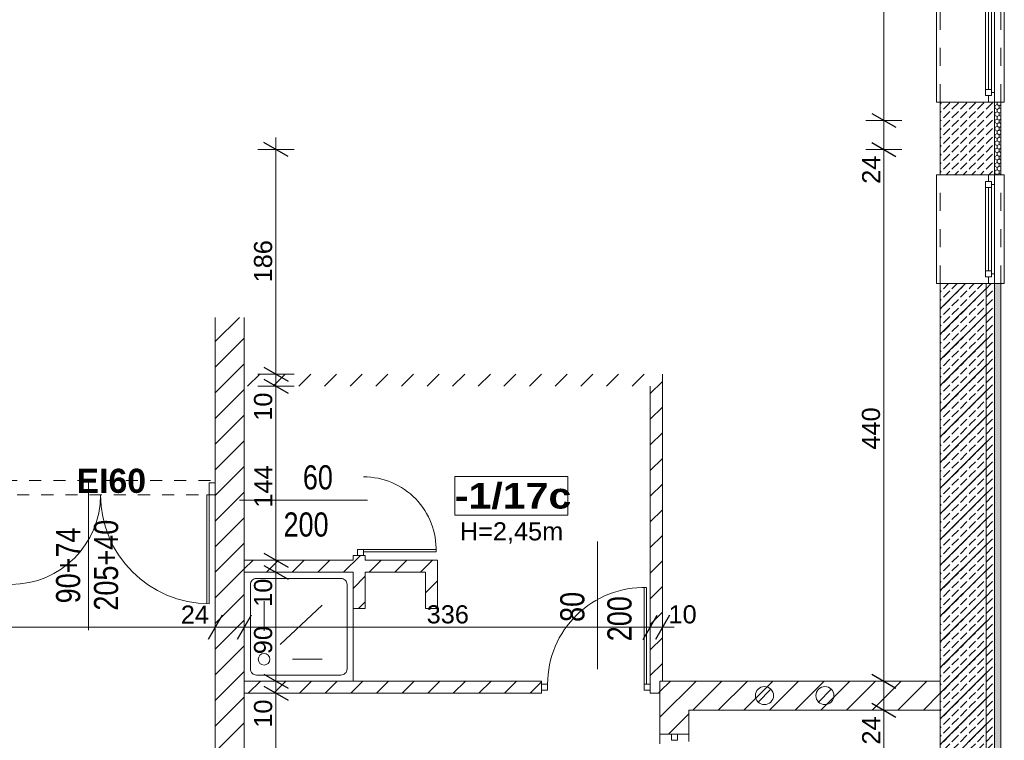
# Model space of a CAD drawing. Header units: centimetres. Extents: x 18292 to 3593338517, y 11794 to 62103.
# Tile 127 of 147: x 1796685904 to 1796686719, y 56979 to 57576. Entities that reach past the tile are written whole.
import ezdxf

# ---------------------------------------------------------------- set-up
doc = ezdxf.new("R2010")
doc.units = ezdxf.units.CM
doc.header["$MEASUREMENT"] = 0
doc.linetypes.add('1 LINIA PRZERYWANA', pattern=[30, 15, -15])
doc.linetypes.add('Dashed-002', pattern=[20, 10, -10])
for name, color, linetype in [('410-Fundamenty', 7, 'Continuous'), ('500-opisy p.poż', 7, 'Continuous'), ('MF-NR', 7, 'Continuous'), ('MF_AREA_BLOCK', 7, 'Continuous'), ('MF_KRESKOWANIE', 7, 'Continuous'), ('MF_NR', 7, 'Continuous'), ('MF_OKNA', 7, 'Continuous'), ('MF_OPISY', 7, 'Continuous'), ('MF_przerywana', 7, 'Continuous'), ('MF_SCIANY_DZIAL', 7, 'Continuous'), ('MF_SCIANY_KONSTR', 7, 'Continuous'), ('MF_urządzenia Sanitarne', 7, 'Continuous'), ('MF_WIDOK', 7, 'Continuous'), ('MF_WYM_DUŻE', 7, 'Continuous')]:
    doc.layers.add(name, color=color, linetype=linetype)
doc.styles.add('GENERATED_STYLE_2', font='txt')
doc.styles.add('GENERATED_STYLE_5', font='txt')
doc.styles.add('GENERATED_STYLE_6', font='txt')
doc.dimstyles.new('GENERATED_STYLE__5', dxfattribs={"dimtxt": 15, "dimasz": 15.2, "dimexe": 0.18, "dimexo": 0.0625, "dimgap": 0.09, "dimtad": 1, "dimdec": 0, "dimzin": 0, "dimdsep": 46, "dimtxsty": 'GENERATED_STYLE_2', "dimblk": 'ARROWHEAD_2', "dimblk1": 'ARROWHEAD_2', "dimblk2": 'ARROWHEAD_2', "dimcen": 0.09, "dimse1": 1, "dimse2": 1, "dimclrd": 7, "dimclre": 7, "dimclrt": 7, "dimadec": 0, "dimazin": 0, "dimtfac": 1, "dimtdec": 4, "dimtmove": 0, "dimatfit": 3, "dimfxl": 0, "dimtolj": 1, "dimtzin": 0, "dimarcsym": 0})
doc.dimstyles.new('GENERATED_STYLE__7', dxfattribs={"dimtxt": 15, "dimasz": 15.2, "dimexe": 0.18, "dimexo": 0.0625, "dimgap": 0.09, "dimtad": 1, "dimtih": 1, "dimtoh": 1, "dimdec": 0, "dimzin": 0, "dimdsep": 46, "dimtxsty": 'GENERATED_STYLE_2', "dimblk": 'ARROWHEAD_2', "dimblk1": 'ARROWHEAD_2', "dimblk2": 'ARROWHEAD_2', "dimcen": 0.09, "dimse1": 1, "dimse2": 1, "dimclrd": 7, "dimclre": 7, "dimclrt": 7, "dimadec": 0, "dimazin": 0, "dimtfac": 1, "dimtdec": 4, "dimtmove": 0, "dimatfit": 3, "dimfxl": 0, "dimtolj": 1, "dimtzin": 0, "dimarcsym": 0})
doc.dimstyles.new('GENERATED_STYLE__8', dxfattribs={"dimtxt": 15, "dimasz": 15.2, "dimexe": 0.18, "dimexo": 0.0625, "dimgap": 0.09, "dimtad": 1, "dimtih": 1, "dimtoh": 1, "dimdec": 0, "dimzin": 0, "dimdsep": 46, "dimtxsty": 'GENERATED_STYLE_2', "dimblk": 'ARROWHEAD_2', "dimblk1": 'ARROWHEAD_2', "dimblk2": 'ARROWHEAD_2', "dimcen": 0.09, "dimse1": 1, "dimse2": 1, "dimclrd": 7, "dimclre": 7, "dimclrt": 7, "dimadec": 0, "dimazin": 0, "dimtfac": 1, "dimtdec": 4, "dimtmove": 2, "dimatfit": 3, "dimfxl": 0, "dimtolj": 1, "dimtzin": 0, "dimarcsym": 0})
pattern_1 = [(45, (1801523908.342, 3898003.605), (-10.606601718, 10.606601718), [])]
pattern_2 = [(90, (1801523908.3422, 3898003.6053), (-3.4641016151, 0), [2, -4]), (90, (1801523906.6102, 3898006.6053), (-3.4641016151, 0), [2, -4]), (150, (1801523908.3422, 3898005.6053), (1.7320508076, 3), [2, -4]), (150, (1801523904.878, 3898005.6053), (1.7320508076, 3), [2, -4]), (210, (1801523908.3422, 3898003.6053), (-1.7320508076, 3), [2, -4]), (210, (1801523904.878, 3898003.6053), (-1.7320508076, 3), [2, -4])]
pattern_3 = [(45, (1801523908.342, 3898003.605), (-7.071067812, 7.071067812), [7.5, -2.5]), (45, (1801523908.342, 3898010.676), (-7.071067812, 7.071067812), [7.5, -2.5])]

# ---------------------------------------------------------------- blocks, each defined once
blk = doc.blocks.new('*D642', base_point=(1801523908.34, 3898003.61))
at = {"layer": 'MF_WYM_DUŻE', "color": 7, "linetype": 'Continuous', "lineweight": 13}
for p, q in [((1796686634.38, 57004.49), (1796686604.38, 57004.49)), ((1796686619.38, 56734.49), (1796686619.38, 57004.49)), ((1796686634.38, 56734.49), (1796686604.38, 56734.49)), ((1796686619.38, 56724.71), (1796686619.38, 56734.49))]:
    blk.add_line(p, q, dxfattribs=at)
at = {"layer": 'MF_WYM_DUŻE', "color": 7, "linetype": 'Continuous', "lineweight": 25}
for p, q in [((1796686609.38, 57010.27), (1796686629.38, 56998.72)), ((1796686609.38, 56740.27), (1796686629.38, 56728.72))]:
    blk.add_line(p, q, dxfattribs=at)
at = {"layer": 'MF_WYM_DUŻE', "color": 7, "lineweight": 13, "char_height": 15, "attachment_point": 7, "rotation": 90, "style": 'GENERATED_STYLE_2'}
for s, insert in [('\\A1;{\\pql;\\fArial|b0|i0|c238|p38;24}', (1796686616.38, 56975.95)), ('\\A1;{\\pql;\\fArial|b0|i0|c238|p38;270}', (1796686616.38, 56841.04))]:
    blk.add_mtext(s, dxfattribs=dict(at, insert=insert))
blk = doc.blocks.new('ARROWHEAD_2')
at = {"color": 0, "linetype": 'Continuous', "lineweight": 0}
for p, q in [((-0.378, -0.655), (0.378, 0.655)), ((0, 0), (-1, 0))]:
    blk.add_line(p, q, dxfattribs=at)
blk = doc.blocks.new('*D643', base_point=(1801523908.34, 3898003.61))
at = {"layer": 'MF_WYM_DUŻE', "color": 7, "linetype": 'Continuous', "lineweight": 13}
for p, q in [((1796686634.38, 57028.49), (1796686604.38, 57028.49)), ((1796686619.38, 57004.49), (1796686619.38, 57028.49)), ((1796686634.38, 57004.49), (1796686604.38, 57004.49))]:
    blk.add_line(p, q, dxfattribs=at)
at = {"layer": 'MF_WYM_DUŻE', "color": 7, "linetype": 'Continuous', "lineweight": 25}
for p, q in [((1796686609.38, 57034.27), (1796686629.38, 57022.72)), ((1796686609.38, 57010.27), (1796686629.38, 56998.72))]:
    blk.add_line(p, q, dxfattribs=at)
blk = doc.blocks.new('*D644', base_point=(1801523908.34, 3898003.61))
at = {"layer": 'MF_WYM_DUŻE', "color": 7, "linetype": 'Continuous', "lineweight": 13}
for p, q in [((1796686634.38, 57468.49), (1796686604.38, 57468.49)), ((1796686619.38, 57028.49), (1796686619.38, 57468.49)), ((1796686634.38, 57028.49), (1796686604.38, 57028.49))]:
    blk.add_line(p, q, dxfattribs=at)
at = {"layer": 'MF_WYM_DUŻE', "color": 7, "linetype": 'Continuous', "lineweight": 25}
for p, q in [((1796686609.38, 57474.27), (1796686629.38, 57462.72)), ((1796686609.38, 57034.27), (1796686629.38, 57022.72))]:
    blk.add_line(p, q, dxfattribs=at)
at = {"layer": 'MF_WYM_DUŻE', "color": 7, "lineweight": 13, "char_height": 15, "attachment_point": 7, "rotation": 90, "style": 'GENERATED_STYLE_2'}
for s, insert in [('\\A1;{\\pql;\\fArial|b0|i0|c238|p38;24}', (1796686616.38, 57439.95)), ('\\A1;{\\pql;\\fArial|b0|i0|c238|p38;440}', (1796686616.38, 57220.04))]:
    blk.add_mtext(s, dxfattribs=dict(at, insert=insert))
blk = doc.blocks.new('*D645', base_point=(1801523908.34, 3898003.61))
at = {"layer": 'MF_WYM_DUŻE', "color": 7, "linetype": 'Continuous', "lineweight": 13}
for p, q in [((1796686634.38, 57492.49), (1796686604.38, 57492.49)), ((1796686619.38, 57468.49), (1796686619.38, 57492.49)), ((1796686634.38, 57468.49), (1796686604.38, 57468.49))]:
    blk.add_line(p, q, dxfattribs=at)
at = {"layer": 'MF_WYM_DUŻE', "color": 7, "linetype": 'Continuous', "lineweight": 25}
for p, q in [((1796686609.38, 57498.27), (1796686629.38, 57486.72)), ((1796686609.38, 57474.27), (1796686629.38, 57462.72))]:
    blk.add_line(p, q, dxfattribs=at)
blk = doc.blocks.new('*D646', base_point=(1801523908.34, 3898003.61))
at = {"layer": 'MF_WYM_DUŻE', "color": 7, "linetype": 'Continuous', "lineweight": 13}
for p, q in [((1796686619.38, 58218.49), (1796686619.38, 58228.27)), ((1796686634.38, 58218.49), (1796686604.38, 58218.49)), ((1796686619.38, 57492.49), (1796686619.38, 58218.49)), ((1796686634.38, 57492.49), (1796686604.38, 57492.49))]:
    blk.add_line(p, q, dxfattribs=at)
at = {"layer": 'MF_WYM_DUŻE', "color": 7, "linetype": 'Continuous', "lineweight": 25}
for p, q in [((1796686629.38, 58212.72), (1796686609.38, 58224.27)), ((1796686609.38, 57498.27), (1796686629.38, 57486.72))]:
    blk.add_line(p, q, dxfattribs=at)
at = {"layer": 'MF_WYM_DUŻE', "color": 7, "lineweight": 13, "insert": (1796686616.38, 57838.42), "char_height": 15, "attachment_point": 7, "rotation": 90, "style": 'GENERATED_STYLE_2'}
blk.add_mtext('\\A1;{\\pql;\\fArial|b0|i0|c238|p38;726}', dxfattribs=at)
blk = doc.blocks.new('*D653', base_point=(1801523908.34, 3898003.61))
at = {"layer": 'MF_WYM_DUŻE', "color": 7, "linetype": 'Continuous', "lineweight": 25}
for p, q in [((1796686106.28, 57024.27), (1796686126.28, 57012.72)), ((1796686106.28, 56740.27), (1796686126.28, 56728.72))]:
    blk.add_line(p, q, dxfattribs=at)
at = {"layer": 'MF_WYM_DUŻE', "color": 7, "linetype": 'Continuous', "lineweight": 13}
for p, q in [((1796686131.28, 57018.49), (1796686101.28, 57018.49)), ((1796686116.28, 56734.49), (1796686116.28, 57018.49)), ((1796686131.28, 56734.49), (1796686101.28, 56734.49)), ((1796686116.28, 56724.71), (1796686116.28, 56734.49))]:
    blk.add_line(p, q, dxfattribs=at)
at = {"layer": 'MF_WYM_DUŻE', "color": 7, "lineweight": 13, "char_height": 15, "attachment_point": 7, "rotation": 90, "style": 'GENERATED_STYLE_2'}
for s, insert in [('\\A1;{\\pql;\\fArial|b0|i0|c238|p38;10}', (1796686113.28, 56989.95)), ('\\A1;{\\pql;\\fArial|b0|i0|c238|p38;284}', (1796686113.28, 56848.04))]:
    blk.add_mtext(s, dxfattribs=dict(at, insert=insert))
blk = doc.blocks.new('*D654', base_point=(1801523908.34, 3898003.61))
at = {"layer": 'MF_WYM_DUŻE', "color": 7, "linetype": 'Continuous', "lineweight": 13}
for p, q in [((1796686131.28, 57028.49), (1796686101.28, 57028.49)), ((1796686116.28, 57018.49), (1796686116.28, 57028.49)), ((1796686131.28, 57018.49), (1796686101.28, 57018.49))]:
    blk.add_line(p, q, dxfattribs=at)
at = {"layer": 'MF_WYM_DUŻE', "color": 7, "linetype": 'Continuous', "lineweight": 25}
for p, q in [((1796686106.28, 57034.27), (1796686126.28, 57022.72)), ((1796686106.28, 57024.27), (1796686126.28, 57012.72))]:
    blk.add_line(p, q, dxfattribs=at)
blk = doc.blocks.new('*D655', base_point=(1801523908.34, 3898003.61))
at = {"layer": 'MF_WYM_DUŻE', "color": 7, "linetype": 'Continuous', "lineweight": 13}
for p, q in [((1796686131.28, 57118.49), (1796686101.28, 57118.49)), ((1796686116.28, 57028.49), (1796686116.28, 57118.49)), ((1796686131.28, 57028.49), (1796686101.28, 57028.49))]:
    blk.add_line(p, q, dxfattribs=at)
at = {"layer": 'MF_WYM_DUŻE', "color": 7, "linetype": 'Continuous', "lineweight": 25}
for p, q in [((1796686106.28, 57124.27), (1796686126.28, 57112.72)), ((1796686106.28, 57034.27), (1796686126.28, 57022.72))]:
    blk.add_line(p, q, dxfattribs=at)
at = {"layer": 'MF_WYM_DUŻE', "color": 7, "lineweight": 13, "char_height": 15, "attachment_point": 7, "rotation": 90, "style": 'GENERATED_STYLE_2'}
for s, insert in [('\\A1;{\\pql;\\fArial|b0|i0|c238|p38;10}', (1796686113.28, 57089.95)), ('\\A1;{\\pql;\\fArial|b0|i0|c238|p38;90}', (1796686113.28, 57050.73))]:
    blk.add_mtext(s, dxfattribs=dict(at, insert=insert))
blk = doc.blocks.new('*D656', base_point=(1801523908.34, 3898003.61))
at = {"layer": 'MF_WYM_DUŻE', "color": 7, "linetype": 'Continuous', "lineweight": 25}
for p, q in [((1796686106.28, 57134.27), (1796686126.28, 57122.72)), ((1796686106.28, 57124.27), (1796686126.28, 57112.72))]:
    blk.add_line(p, q, dxfattribs=at)
at = {"layer": 'MF_WYM_DUŻE', "color": 7, "linetype": 'Continuous', "lineweight": 13}
for p, q in [((1796686131.28, 57128.49), (1796686101.28, 57128.49)), ((1796686116.28, 57118.49), (1796686116.28, 57128.49)), ((1796686131.28, 57118.49), (1796686101.28, 57118.49))]:
    blk.add_line(p, q, dxfattribs=at)
blk = doc.blocks.new('*D657', base_point=(1801523908.34, 3898003.61))
at = {"layer": 'MF_WYM_DUŻE', "color": 7, "linetype": 'Continuous', "lineweight": 13}
for p, q in [((1796686131.28, 57272.49), (1796686101.28, 57272.49)), ((1796686116.28, 57128.49), (1796686116.28, 57272.49)), ((1796686131.28, 57128.49), (1796686101.28, 57128.49))]:
    blk.add_line(p, q, dxfattribs=at)
at = {"layer": 'MF_WYM_DUŻE', "color": 7, "linetype": 'Continuous', "lineweight": 25}
for p, q in [((1796686106.28, 57278.27), (1796686126.28, 57266.72)), ((1796686106.28, 57134.27), (1796686126.28, 57122.72))]:
    blk.add_line(p, q, dxfattribs=at)
at = {"layer": 'MF_WYM_DUŻE', "color": 7, "lineweight": 13, "char_height": 15, "attachment_point": 7, "rotation": 90, "style": 'GENERATED_STYLE_2'}
for s, insert in [('\\A1;{\\pql;\\fArial|b0|i0|c238|p38;10}', (1796686113.28, 57243.95)), ('\\A1;{\\pql;\\fArial|b0|i0|c238|p38;144}', (1796686113.28, 57172.04))]:
    blk.add_mtext(s, dxfattribs=dict(at, insert=insert))
blk = doc.blocks.new('*D658', base_point=(1801523908.34, 3898003.61))
at = {"layer": 'MF_WYM_DUŻE', "color": 7, "linetype": 'Continuous', "lineweight": 25}
for p, q in [((1796686106.28, 57288.27), (1796686126.28, 57276.72)), ((1796686106.28, 57278.27), (1796686126.28, 57266.72))]:
    blk.add_line(p, q, dxfattribs=at)
at = {"layer": 'MF_WYM_DUŻE', "color": 7, "linetype": 'Continuous', "lineweight": 13}
for p, q in [((1796686131.28, 57282.49), (1796686101.28, 57282.49)), ((1796686116.28, 57272.49), (1796686116.28, 57282.49)), ((1796686131.28, 57272.49), (1796686101.28, 57272.49))]:
    blk.add_line(p, q, dxfattribs=at)
blk = doc.blocks.new('*D659', base_point=(1801523908.34, 3898003.61))
at = {"layer": 'MF_WYM_DUŻE', "color": 7, "linetype": 'Continuous', "lineweight": 13}
for p, q in [((1796686116.28, 57468.49), (1796686116.28, 57478.27)), ((1796686131.28, 57468.49), (1796686101.28, 57468.49)), ((1796686116.28, 57282.49), (1796686116.28, 57468.49)), ((1796686131.28, 57282.49), (1796686101.28, 57282.49))]:
    blk.add_line(p, q, dxfattribs=at)
at = {"layer": 'MF_WYM_DUŻE', "color": 7, "linetype": 'Continuous', "lineweight": 25}
for p, q in [((1796686126.28, 57462.72), (1796686106.28, 57474.27)), ((1796686106.28, 57288.27), (1796686126.28, 57276.72))]:
    blk.add_line(p, q, dxfattribs=at)
at = {"layer": 'MF_WYM_DUŻE', "color": 7, "lineweight": 13, "insert": (1796686113.28, 57358.42), "char_height": 15, "attachment_point": 7, "rotation": 90, "style": 'GENERATED_STYLE_2'}
blk.add_mtext('\\A1;{\\pql;\\fArial|b0|i0|c238|p38;186}', dxfattribs=at)
blk = doc.blocks.new('*D671', base_point=(1801523908.34, 3898003.61))
at = {"layer": 'MF_WYM_DUŻE', "color": 7, "linetype": 'Continuous', "lineweight": 13}
for p, q in [((1796685701.06, 57058.02), (1796685701.06, 57088.02)), ((1796686066.06, 57058.02), (1796686066.06, 57088.02)), ((1796685701.06, 57073.02), (1796686066.06, 57073.02))]:
    blk.add_line(p, q, dxfattribs=at)
at = {"layer": 'MF_WYM_DUŻE', "color": 7, "linetype": 'Continuous', "lineweight": 25}
for p, q in [((1796685706.83, 57083.02), (1796685695.28, 57063.02)), ((1796686071.83, 57083.02), (1796686060.28, 57063.02))]:
    blk.add_line(p, q, dxfattribs=at)
at = {"layer": 'MF_WYM_DUŻE', "color": 7, "lineweight": 13, "char_height": 15, "attachment_point": 7, "style": 'GENERATED_STYLE_2'}
for s, insert in [('\\A1;{\\pql;\\fArial|b0|i0|c238|p38;365}', (1796685855.1, 57076.02)), ('\\A1;{\\pql;\\fArial|b0|i0|c238|p38;24}', (1796686037.51, 57076.02))]:
    blk.add_mtext(s, dxfattribs=dict(at, insert=insert))
blk = doc.blocks.new('*D672', base_point=(1801523908.34, 3898003.61))
at = {"layer": 'MF_WYM_DUŻE', "color": 7, "linetype": 'Continuous', "lineweight": 13}
for p, q in [((1796686066.06, 57058.02), (1796686066.06, 57088.02)), ((1796686090.06, 57058.02), (1796686090.06, 57088.02)), ((1796686066.06, 57073.02), (1796686090.06, 57073.02))]:
    blk.add_line(p, q, dxfattribs=at)
at = {"layer": 'MF_WYM_DUŻE', "color": 7, "linetype": 'Continuous', "lineweight": 25}
for p, q in [((1796686071.83, 57083.02), (1796686060.28, 57063.02)), ((1796686095.83, 57083.02), (1796686084.28, 57063.02))]:
    blk.add_line(p, q, dxfattribs=at)
blk = doc.blocks.new('*D673', base_point=(1801523908.34, 3898003.61))
at = {"layer": 'MF_WYM_DUŻE', "color": 7, "linetype": 'Continuous', "lineweight": 13}
for p, q in [((1796686090.06, 57058.02), (1796686090.06, 57088.02)), ((1796686426.06, 57058.02), (1796686426.06, 57088.02)), ((1796686090.06, 57073.02), (1796686426.06, 57073.02))]:
    blk.add_line(p, q, dxfattribs=at)
at = {"layer": 'MF_WYM_DUŻE', "color": 7, "linetype": 'Continuous', "lineweight": 25}
for p, q in [((1796686095.83, 57083.02), (1796686084.28, 57063.02)), ((1796686420.28, 57063.02), (1796686431.83, 57083.02))]:
    blk.add_line(p, q, dxfattribs=at)
at = {"layer": 'MF_WYM_DUŻE', "color": 7, "lineweight": 13, "insert": (1796686240.98, 57076.02), "char_height": 15, "attachment_point": 7, "style": 'GENERATED_STYLE_2'}
blk.add_mtext('\\A1;{\\pql;\\fArial|b0|i0|c238|p38;336}', dxfattribs=at)
blk = doc.blocks.new('*D674', base_point=(1801523908.34, 3898003.61))
at = {"layer": 'MF_WYM_DUŻE', "color": 7, "linetype": 'Continuous', "lineweight": 13}
for p, q in [((1796686426.06, 57058.02), (1796686426.06, 57088.02)), ((1796686436.06, 57058.02), (1796686436.06, 57088.02)), ((1796686426.06, 57073.02), (1796686436.06, 57073.02)), ((1796686436.06, 57073.02), (1796686445.84, 57073.02))]:
    blk.add_line(p, q, dxfattribs=at)
at = {"layer": 'MF_WYM_DUŻE', "color": 7, "linetype": 'Continuous', "lineweight": 25}
for p, q in [((1796686420.28, 57063.02), (1796686431.83, 57083.02)), ((1796686441.83, 57083.02), (1796686430.28, 57063.02))]:
    blk.add_line(p, q, dxfattribs=at)
at = {"layer": 'MF_WYM_DUŻE', "color": 7, "lineweight": 13, "insert": (1796686441.14, 57076.02), "char_height": 15, "attachment_point": 7, "style": 'GENERATED_STYLE_2'}
blk.add_mtext('\\A1;{\\pql;\\fArial|b0|i0|c238|p38;10}', dxfattribs=at)
blk = doc.blocks.new('Okno 21')
at = {"layer": '410-Fundamenty', "color": 5, "linetype": 'Continuous', "lineweight": 13}
for p, q in [((-45, 40), (-45, 43)), ((-45, 43), (45, 43)), ((45, 43), (45, 40)), ((-45, 0), (-39.5, 0)), ((-39.5, 2.5), (-34.5, 2.5)), ((-39.5, -2.5), (-39.5, 2.5)), ((-39.5, 0), (-39.5, -2.5)), ((-34.5, 2.5), (34.5, 2.5)), ((-34.5, 2.5), (-34.5, -2.5)), ((-34.5, 2.5), (34.5, 2.5)), ((-34.5, 0), (34.5, 0)), ((34.5, -2.5), (34.5, 2.5)), ((34.5, 2.5), (39.5, 2.5)), ((39.5, 2.5), (39.5, -2.5)), ((39.5, -2.5), (39.5, 0)), ((39.5, 0), (45, 0)), ((-37, -5), (-45, -5)), ((-39.5, -2.5), (-37, -2.5)), ((-34.5, -2.5), (-39.5, -2.5)), ((-37, -2.5), (-37, -5)), ((37, -5), (-37, -5)), ((34.5, -2.5), (-34.5, -2.5)), ((39.5, -2.5), (34.5, -2.5)), ((37, -5), (37, -2.5)), ((37, -2.5), (39.5, -2.5)), ((45, -5), (37, -5)), ((-45, -10), (-45, -13)), ((-45, -13), (45, -13)), ((45, -13), (45, -10))]:
    blk.add_line(p, q, dxfattribs=at)
at = {"layer": '410-Fundamenty', "color": 5, "linetype": '1 LINIA PRZERYWANA', "lineweight": 13}
for p, q in [((-45, 40), (45, 40)), ((-45, -10), (45, -10))]:
    blk.add_line(p, q, dxfattribs=at)
at = {"layer": '410-Fundamenty', "color": 7, "linetype": 'Continuous', "lineweight": 13}
for p, q in [((-45, 15), (-45, 40)), ((45, 15), (45, 40)), ((-45, 10), (-45, 15)), ((-45, 0), (-45, 10)), ((45, 10), (45, 15)), ((45, 0), (45, 10)), ((-45, -5), (-45, 0)), ((-45, -5), (-45, 0)), ((45, -5), (45, 0)), ((45, -5), (45, 0)), ((-45, -10), (-45, -5)), ((45, -10), (45, -5))]:
    blk.add_line(p, q, dxfattribs=at)

msp = doc.modelspace()

# ---------------------------------------------------------------- hatches: boundary and pattern name
at = {"layer": '410-Fundamenty', "linetype": 'Continuous', "lineweight": 0, "true_color": 0x000000}
h = msp.add_hatch(dxfattribs=at)
h.set_pattern_fill('beton_000c', color=18, style=0, pattern_type=2)
h.set_pattern_definition(pattern_3)
h.paths.add_polyline_path([(1796686691.06, 57507.49), (1796686666.06, 57507.49), (1796686666.06, 57447.49), (1796686691.06, 57447.49)])
h = msp.add_hatch(dxfattribs=at)
h.set_pattern_fill('beton_000c', color=18, style=0, pattern_type=2)
h.set_pattern_definition(pattern_3)
h.paths.add_polyline_path([(1796686691.06, 57507.49), (1796686691.06, 57447.49), (1796686696.06, 57447.49), (1796686696.06, 57507.49)])
h = msp.add_hatch(dxfattribs=at)
h.set_pattern_fill('beton_000c', color=18, style=0, pattern_type=2)
h.set_pattern_definition(pattern_3)
h.paths.add_polyline_path([(1796686696.06, 57507.49), (1796686696.06, 57447.49), (1796686711.06, 57447.49), (1796686711.06, 57507.49)])
h = msp.add_hatch(dxfattribs=at)
h.set_pattern_fill('Styropian_000c', color=18, style=0, pattern_type=2)
h.set_pattern_definition(pattern_2)
h.paths.add_polyline_path([(1796686711.06, 57447.49), (1796686716.06, 57447.49), (1796686716.06, 57507.49), (1796686711.06, 57507.49)])
h = msp.add_hatch(dxfattribs=at)
h.set_pattern_fill('beton_000c', color=18, style=0, pattern_type=2)
h.set_pattern_definition(pattern_3)
h.paths.add_polyline_path([(1796686666.06, 56734.49), (1796686691.06, 56709.49), (1796686691.06, 57357.49), (1796686666.06, 57357.49)])
h = msp.add_hatch(dxfattribs=at)
h.set_pattern_fill('beton_000c', color=18, style=0, pattern_type=2)
h.set_pattern_definition(pattern_3)
h.paths.add_polyline_path([(1796686691.06, 57357.49), (1796686691.06, 56709.49), (1796686696.06, 56704.49), (1796686696.06, 57357.49)])
h = msp.add_hatch(dxfattribs=at)
h.set_pattern_fill('beton_000c', color=18, style=0, pattern_type=2)
h.set_pattern_definition(pattern_3)
h.paths.add_polyline_path([(1796686696.06, 57357.49), (1796686696.06, 56704.49), (1796686711.06, 56689.49), (1796686711.06, 57357.49)])
h = msp.add_hatch(dxfattribs=at)
h.set_pattern_fill('Styropian_000c', color=18, style=0, pattern_type=2)
h.set_pattern_definition(pattern_2)
h.paths.add_polyline_path([(1796686711.06, 56689.49), (1796686716.06, 56684.49), (1796686716.06, 57357.49), (1796686711.06, 57357.49)])
at = {"layer": 'MF_KRESKOWANIE', "linetype": 'Continuous', "lineweight": 13}
h = msp.add_hatch(dxfattribs=at)
h.set_pattern_fill('bloczki_ceramiczne_000c', color=250, style=0, pattern_type=2)
h.set_pattern_definition(pattern_1)
h.paths.add_polyline_path([(1796686434.06, 56734.49), (1796686351.06, 56734.49), (1796686351.06, 56696.49), (1796686704.06, 56696.49), (1796686704.06, 56864.49), (1796686704.06, 56892.49), (1796686704.06, 57144.49), (1796686704.06, 57192.49), (1796686704.06, 57357.49), (1796686666.06, 57357.49), (1796686666.06, 57192.49), (1796686666.06, 57144.49), (1796686666.06, 57044.49), (1796686666.06, 56892.49), (1796686666.06, 56864.49), (1796686666.06, 56742.49), (1796686666.06, 56734.49), (1796686458.06, 56734.49), (1796686458.06, 56754.49), (1796686434.06, 56754.49)])
h = msp.add_hatch(dxfattribs=at)
h.set_pattern_fill('bloczki_ceramiczne_000c', color=250, style=0, pattern_type=2)
h.set_pattern_definition(pattern_1)
h.paths.add_polyline_path([(1796686066.06, 57329.49), (1796686066.06, 56861.49), (1796686090.06, 56861.49), (1796686090.06, 57028.49), (1796686090.06, 57042.49), (1796686090.06, 57329.49)])
h = msp.add_hatch(dxfattribs=at)
h.set_pattern_fill('bloczki_ceramiczne_000c', color=250, style=0, pattern_type=2)
h.set_pattern_definition(pattern_1)
h.paths.add_polyline_path([(1796686436.06, 57282.49), (1796686090.06, 57282.49), (1796686090.06, 57272.49), (1796686426.06, 57272.49), (1796686426.06, 57018.49), (1796686434.06, 57018.49), (1796686434.06, 57028.49), (1796686436.06, 57028.49)])
h = msp.add_hatch(dxfattribs=at)
h.set_pattern_fill('bloczki_ceramiczne_000c', color=250, style=0, pattern_type=2)
h.set_pattern_definition(pattern_1)
h.paths.add_polyline_path([(1796686090.06, 57128.49), (1796686090.06, 57118.49), (1796686180.06, 57118.49), (1796686180.06, 57088.49), (1796686190.06, 57088.49), (1796686190.06, 57118.49), (1796686240.06, 57118.49), (1796686240.06, 57088.49), (1796686250.06, 57088.49), (1796686250.06, 57128.49), (1796686190.06, 57128.49), (1796686190.06, 57132.49), (1796686180.06, 57132.49), (1796686180.06, 57128.49)])
h = msp.add_hatch(dxfattribs=at)
h.set_pattern_fill('bloczki_ceramiczne_000c', color=250, style=0, pattern_type=2)
h.set_pattern_definition(pattern_1)
h.paths.add_polyline_path([(1796686336.06, 57018.49), (1796686336.06, 57028.49), (1796686114.06, 57028.49), (1796686090.06, 57028.49), (1796686090.06, 57018.49), (1796686114.06, 57018.49)])
h = msp.add_hatch(dxfattribs=at)
h.set_pattern_fill('bloczki_ceramiczne_000c', color=250, style=0, pattern_type=2)
h.set_pattern_definition(pattern_1)
h.paths.add_polyline_path([(1796686666.06, 57028.49), (1796686434.06, 57028.49), (1796686434.06, 56984.49), (1796686458.06, 56984.49), (1796686458.06, 57004.49), (1796686666.06, 57004.49), (1796686666.06, 57026.49)])

# ---------------------------------------------------------------- linework, layer by layer
at = {"layer": '410-Fundamenty', "color": 7, "linetype": 'Continuous', "lineweight": 13}
for p, q in [((1796686691.06, 57507.49), (1796686666.06, 57507.49)), ((1796686696.06, 57507.49), (1796686691.06, 57507.49)), ((1796686706.06, 57507.49), (1796686696.06, 57507.49)), ((1796686711.06, 57507.49), (1796686706.06, 57507.49)), ((1796686711.06, 57447.49), (1796686711.06, 57507.49)), ((1796686716.06, 57507.49), (1796686711.06, 57507.49)), ((1796686691.06, 57447.49), (1796686666.06, 57447.49)), ((1796686696.06, 57447.49), (1796686691.06, 57447.49)), ((1796686706.06, 57447.49), (1796686696.06, 57447.49)), ((1796686711.06, 57447.49), (1796686706.06, 57447.49)), ((1796686716.06, 57447.49), (1796686711.06, 57447.49)), ((1796686691.06, 57357.49), (1796686666.06, 57357.49)), ((1796686696.06, 57357.49), (1796686691.06, 57357.49)), ((1796686706.06, 57357.49), (1796686696.06, 57357.49)), ((1796686711.06, 57357.49), (1796686706.06, 57357.49)), ((1796686711.06, 56689.49), (1796686711.06, 57357.49)), ((1796686716.06, 57357.49), (1796686711.06, 57357.49))]:
    msp.add_line(p, q, dxfattribs=at)
at = {"layer": '410-Fundamenty', "color": 7, "linetype": 'Continuous', "lineweight": 13, "flags": 128}
for points in [[(1796686666.06, 57507.49), (1796686666.06, 57447.49)], [(1796686716.06, 57447.49), (1796686716.06, 57507.49)], [(1796686666.06, 57357.49), (1796686666.06, 56734.49)], [(1796686716.06, 56684.49), (1796686716.06, 57357.49)]]:
    msp.add_lwpolyline(points, dxfattribs=at)
at = {"layer": 'MF-NR', "color": 7, "linetype": 'Continuous', "lineweight": 13}
for p, q in [((1796686264.4, 57165.86), (1796686264.4, 57197.75)), ((1796686357.74, 57197.75), (1796686357.74, 57165.86))]:
    msp.add_line(p, q, dxfattribs=at)
at = {"layer": 'MF-NR', "color": 7, "linetype": 'Continuous', "lineweight": 13, "flags": 128}
msp.add_lwpolyline([(1796686357.74, 57165.86), (1796686264.4, 57165.86)], dxfattribs=at)
at = {"layer": 'MF_AREA_BLOCK', "color": 7, "linetype": 'Continuous', "lineweight": 13}
for p, q in [((1796686515.25, 57011.19), (1796686525.86, 57021.8)), ((1796686565.25, 57011.19), (1796686575.86, 57021.8))]:
    msp.add_line(p, q, dxfattribs=at)
for centre in [(1796686520.56, 57016.49), (1796686570.56, 57016.49)]:
    msp.add_circle(centre, 7.5, dxfattribs=at)
at = {"layer": 'MF_OKNA', "color": 7, "linetype": 'Continuous', "lineweight": 13}
for p, q in [((1796685961.06, 57192.49), (1796685961.06, 57070.56)), ((1796686066.06, 57192.49), (1796686061.06, 57192.49)), ((1796686061.06, 57182.49), (1796686061.06, 57192.49)), ((1796686066.06, 57182.49), (1796686066.06, 57192.49)), ((1796686059.06, 57182.49), (1796686059.06, 57092.52)), ((1796686061.06, 57182.49), (1796686059.06, 57182.49)), ((1796686061.06, 57182.49), (1796686061.06, 57092.49)), ((1796686061.06, 57182.49), (1796686066.06, 57182.49)), ((1796686086.13, 57178.34), (1796686191.94, 57178.34)), ((1796686382.34, 57144.13), (1796686382.34, 57038.33)), ((1796686183.81, 57132.49), (1796686183.81, 57137.49)), ((1796686183.81, 57137.49), (1796686188.81, 57137.49)), ((1796686188.81, 57137.49), (1796686188.81, 57132.49)), ((1796686188.81, 57137.49), (1796686248.81, 57137.49)), ((1796686188.81, 57135.49), (1796686248.77, 57135.49)), ((1796686186.31, 57132.49), (1796686183.81, 57132.49)), ((1796686421.06, 57025.99), (1796686421.06, 57105.99)), ((1796686423.06, 57025.99), (1796686423.06, 57105.97)), ((1796686341.06, 57025.99), (1796686336.06, 57025.99)), ((1796686336.06, 57023.49), (1796686336.06, 57020.99)), ((1796686336.06, 57020.99), (1796686341.06, 57020.99)), ((1796686341.06, 57020.99), (1796686341.06, 57025.99)), ((1796686421.06, 57020.99), (1796686421.06, 57025.99)), ((1796686421.06, 57025.99), (1796686426.06, 57025.99)), ((1796686426.06, 57020.99), (1796686421.06, 57020.99)), ((1796686426.06, 57023.49), (1796686426.06, 57020.99)), ((1796686443.56, 56979.49), (1796686443.56, 56984.49)), ((1796686448.56, 56979.49), (1796686443.56, 56979.49)), ((1796686446.06, 56984.49), (1796686448.56, 56984.49)), ((1796686448.56, 56984.49), (1796686448.56, 56979.49))]:
    msp.add_line(p, q, dxfattribs=at)
for centre, radius, start, end in [((1796686188.81, 57137.49), 60, 358.08979, 90), ((1796685897.06, 57182.49), 74, 270, 0), ((1796686061.06, 57182.49), 90, 180, 270), ((1796686421.06, 57025.99), 80, 88.56746, 180)]:
    msp.add_arc(centre, radius, start, end, dxfattribs=at)
at = {"layer": 'MF_przerywana', "color": 7, "linetype": 'Dashed-002', "lineweight": 13, "flags": 128}
for points in [[(1796685892.06, 57194.49), (1796686066.06, 57194.49), (1796686066.06, 57182.49), (1796685892.06, 57182.49)], [(1796686434.06, 56984.49), (1796686458.06, 56984.49), (1796686458.06, 56754.49), (1796686434.06, 56754.49)]]:
    msp.add_lwpolyline(points, close=True, dxfattribs=at)
at = {"layer": 'MF_SCIANY_DZIAL', "color": 7, "linetype": 'Continuous', "lineweight": 13}
for p, q in [((1796686436.06, 57282.49), (1796686436.06, 57028.49)), ((1796686426.06, 57018.49), (1796686426.06, 57272.49)), ((1796686180.06, 57128.49), (1796686090.06, 57128.49)), ((1796686180.06, 57132.49), (1796686180.06, 57128.49)), ((1796686180.06, 57132.49), (1796686190.06, 57132.49)), ((1796686190.06, 57132.49), (1796686190.06, 57128.49)), ((1796686250.06, 57128.49), (1796686190.06, 57128.49)), ((1796686250.06, 57088.49), (1796686250.06, 57128.49)), ((1796686090.06, 57118.49), (1796686180.06, 57118.49)), ((1796686180.06, 57118.49), (1796686090.06, 57118.49)), ((1796686180.06, 57118.49), (1796686180.06, 57088.49)), ((1796686190.06, 57088.49), (1796686190.06, 57118.49)), ((1796686210.06, 57118.49), (1796686190.06, 57118.49)), ((1796686190.06, 57118.49), (1796686240.06, 57118.49)), ((1796686240.06, 57118.49), (1796686240.06, 57088.49)), ((1796686180.06, 57088.49), (1796686190.06, 57088.49)), ((1796686240.06, 57088.49), (1796686250.06, 57088.49)), ((1796686114.06, 57028.49), (1796686090.06, 57028.49)), ((1796686336.06, 57028.49), (1796686114.06, 57028.49)), ((1796686336.06, 57028.49), (1796686336.06, 57018.49)), ((1796686090.06, 57018.49), (1796686114.06, 57018.49)), ((1796686114.06, 57018.49), (1796686336.06, 57018.49)), ((1796686434.06, 57018.49), (1796686426.06, 57018.49))]:
    msp.add_line(p, q, dxfattribs=at)
at = {"layer": 'MF_SCIANY_KONSTR', "color": 7, "linetype": 'Continuous', "lineweight": 13}
for p, q in [((1796686666.06, 57357.49), (1796686666.06, 57192.49)), ((1796686704.06, 57357.49), (1796686704.06, 57192.49)), ((1796686066.06, 56861.49), (1796686066.06, 57329.49)), ((1796686090.06, 57042.49), (1796686090.06, 57329.49)), ((1796686066.06, 57215.49), (1796686066.06, 57182.49)), ((1796686090.06, 57215.49), (1796686090.06, 57182.49)), ((1796686666.06, 57192.49), (1796686666.06, 57144.49)), ((1796686704.06, 57192.49), (1796686704.06, 57144.49)), ((1796686666.06, 57144.49), (1796686666.06, 57028.49)), ((1796686704.06, 57144.49), (1796686704.06, 56892.49)), ((1796686666.06, 57044.49), (1796686666.06, 57028.49)), ((1796686090.06, 57042.49), (1796686090.06, 56861.49)), ((1796686434.06, 57028.49), (1796686666.06, 57028.49)), ((1796686434.06, 57028.49), (1796686434.06, 56984.49)), ((1796686666.06, 57028.49), (1796686436.06, 57028.49)), ((1796686458.06, 57004.49), (1796686666.06, 57004.49)), ((1796686458.06, 57004.49), (1796686458.06, 56984.49)), ((1796686666.06, 57004.49), (1796686666.06, 56892.49)), ((1796686458.06, 56984.49), (1796686434.06, 56984.49))]:
    msp.add_line(p, q, dxfattribs=at)
at = {"layer": 'MF_urządzenia Sanitarne', "color": 250, "linetype": 'Continuous', "lineweight": 13, "true_color": 0x404040}
for p, q in [((1796686106.39, 57070.16), (1796686106.39, 57094.74)), ((1796686119.71, 57058.88), (1796686154.6, 57091.25)), ((1796686130.02, 57046.53), (1796686154.6, 57046.53))]:
    msp.add_line(p, q, dxfattribs=at)
at = {"layer": 'MF_urządzenia Sanitarne', "color": 250, "linetype": 'Continuous', "lineweight": 13, "true_color": 0x404040, "flags": 128}
msp.add_lwpolyline([(1796686090.06, 57118.49), (1796686090.06, 57028.49), (1796686180.06, 57028.49), (1796686180.06, 57118.49)], close=True, dxfattribs=at)
msp.add_lwpolyline([(1796686095.06, 57108.49), (1796686095.06, 57038.49, 0.414214), (1796686100.06, 57033.49), (1796686170.06, 57033.49, 0.414214), (1796686175.06, 57038.49), (1796686175.06, 57108.49, 0.414214), (1796686170.06, 57113.49), (1796686100.06, 57113.49, 0.414214)], format="xyb", close=True, dxfattribs=at)
at = {"layer": 'MF_urządzenia Sanitarne', "color": 250, "linetype": 'Continuous', "lineweight": 13, "true_color": 0x404040}
msp.add_circle((1796686106.39, 57046.53), 4.8, dxfattribs=at)
at = {"layer": 'MF_WIDOK', "color": 5, "linetype": 'Continuous', "lineweight": 15, "flags": 128}
msp.add_lwpolyline([(1796686264.4, 57197.75), (1796686357.74, 57197.75), (1796686357.74, 57165.86), (1796686264.4, 57165.86)], close=True, dxfattribs=at)

# ---------------------------------------------------------------- block references
at = {"layer": '410-Fundamenty', "color": 7, "linetype": 'Continuous', "lineweight": 13, "zscale": 100, "rotation": 90}
for p in [(1796686706.06, 57552.49), (1796686706.06, 57402.49)]:
    msp.add_blockref('Okno 21', p, dxfattribs=at)

# ---------------------------------------------------------------- texts
at = {"layer": '500-opisy p.poż', "color": 7, "linetype": 'Continuous', "lineweight": 13, "insert": (1796685979.98, 57204.23), "char_height": 20, "attachment_point": 2, "style": 'GENERATED_STYLE_6'}
msp.add_mtext('\\A1;{\\pqc;\\fArial|b1|i0|c238|p38;EI60}', dxfattribs=at)
at = {"layer": 'MF_NR', "color": 7, "linetype": 'Continuous', "lineweight": 13, "insert": (1796686264.31, 57170.63), "char_height": 21.2625, "attachment_point": 7, "style": 'GENERATED_STYLE_5'}
msp.add_mtext('\\A1;{\\pql;\\fArial Black|b0|i0|c238|p38;-1/17c}', dxfattribs=at)
at = {"layer": 'MF_OKNA', "color": 7, "linetype": 'Continuous', "lineweight": 13, "char_height": 20, "attachment_point": 4, "style": 'GENERATED_STYLE_2'}
for s, insert in [('\\A1;{\\W0.800000x;\\pql;\\fArial|b0|i0|c238|p38;60}', (1796686138.5, 57196.94)), ('\\A1;{\\W0.800000x;\\pql;\\fArial|b0|i0|c238|p38;200}', (1796686122.52, 57157.92))]:
    msp.add_mtext(s, dxfattribs=dict(at, insert=insert))
at = {"layer": 'MF_OKNA', "color": 7, "linetype": 'Continuous', "lineweight": 13, "char_height": 20, "attachment_point": 4, "rotation": 90, "style": 'GENERATED_STYLE_2'}
for s, insert in [('\\A1;{\\W0.800000x;\\pql;\\fArial|b0|i0|c238|p38;205+40}', (1796685975.79, 57086.8)), ('\\A1;{\\W0.800000x;\\pql;\\fArial|b0|i0|c238|p38;90+74}', (1796685944.36, 57092.82)), ('\\A1;{\\W0.800000x;\\pql;\\fArial|b0|i0|c238|p38;80}', (1796686361.65, 57077.44)), ('\\A1;{\\W0.800000x;\\pql;\\fArial|b0|i0|c238|p38;200}', (1796686400.68, 57061.48))]:
    msp.add_mtext(s, dxfattribs=dict(at, insert=insert))
at = {"layer": 'MF_OPISY', "color": 7, "linetype": 'Continuous', "lineweight": 13, "insert": (1796686311.2, 57159.92), "char_height": 15, "attachment_point": 2, "style": 'GENERATED_STYLE_2'}
msp.add_mtext('\\A1;{\\pqc;\\fArial|b0|i0|c238|p38;H=2,45m}', dxfattribs=at)

# ---------------------------------------------------------------- dimensions: what is measured, and where the dimension line sits
at = {"layer": 'MF_WYM_DUŻE', "color": 7, "linetype": 'Continuous', "lineweight": 13}
for base, p1, p2, picture, middle in [((1796686619.38, 58218.49), (1796686666.06, 57492.49), (1796686666.06, 58218.49), '*D646', (1796686608.88, 57855.57)), ((1796686619.38, 57492.49), (1796686666.06, 57468.49), (1796686666.06, 57492.49), '*D645', (1796686608.88, 57451.38)), ((1796686116.28, 57468.49), (1796686090.06, 57282.49), (1796686090.06, 57468.49), '*D659', (1796686105.78, 57375.57)), ((1796686619.38, 57468.49), (1796686666.06, 57028.49), (1796686666.06, 57468.49), '*D644', (1796686608.88, 57237.19)), ((1796686116.28, 57282.49), (1796686090.06, 57272.49), (1796686090.06, 57282.49), '*D658', (1796686105.78, 57255.38)), ((1796686116.28, 57272.49), (1796686090.06, 57128.49), (1796686090.06, 57272.49), '*D657', (1796686105.78, 57189.19)), ((1796686116.28, 57128.49), (1796686090.06, 57118.49), (1796686090.06, 57128.49), '*D656', (1796686105.78, 57101.38)), ((1796686116.28, 57118.49), (1796686090.06, 57028.49), (1796686090.06, 57118.49), '*D655', (1796686105.78, 57062.16)), ((1796686116.28, 57028.49), (1796686090.06, 57018.49), (1796686090.06, 57028.49), '*D654', (1796686105.78, 57001.38)), ((1796686619.38, 57028.49), (1796686666.06, 57004.49), (1796686666.06, 57028.49), '*D643', (1796686608.88, 56987.38)), ((1796686116.28, 57018.49), (1796686090.06, 56734.49), (1796686090.06, 57018.49), '*D653', (1796686105.78, 56865.19)), ((1796686619.38, 57004.49), (1796686666.06, 56734.49), (1796686666.06, 57004.49), '*D642', (1796686608.88, 56858.19))]:
    dim = msp.add_linear_dim(base=base, p1=p1, p2=p2, angle=90, dimstyle='GENERATED_STYLE__5', dxfattribs=at)
    dim.commit()
    dim.dimension.update_dxf_attribs({"geometry": picture, "text_midpoint": middle, "dimtype": 160, "text_rotation": 90})
for base, p1, p2, dimstyle, picture, middle in [((1796686436.06, 57073.02), (1796686426.06, 57272.49), (1796686436.06, 57282.49), 'GENERATED_STYLE__8', '*D674', (1796686452.57, 57083.52)), ((1796686090.06, 57073.02), (1796686066.06, 57182.49), (1796686090.06, 57272.49), 'GENERATED_STYLE__7', '*D672', (1796686048.95, 57083.52)), ((1796686426.06, 57073.02), (1796686090.06, 57272.49), (1796686426.06, 57272.49), 'GENERATED_STYLE__7', '*D673', (1796686258.13, 57083.52)), ((1796686066.06, 57073.02), (1796685701.06, 57032.49), (1796686066.06, 57182.49), 'GENERATED_STYLE__7', '*D671', (1796685872.25, 57083.52))]:
    dim = msp.add_linear_dim(base=base, p1=p1, p2=p2, dimstyle=dimstyle, dxfattribs=at)
    dim.commit()
    dim.dimension.update_dxf_attribs({"geometry": picture, "text_midpoint": middle, "dimtype": 160})

doc.saveas('drawing.dxf')
